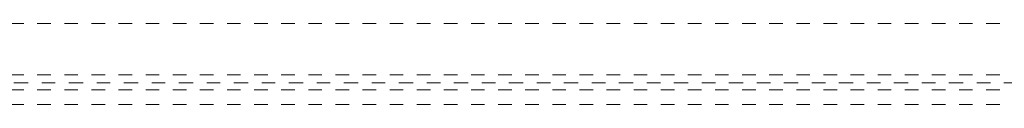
# Model space of a CAD drawing. Header units: metres. Extents: x -3.5 to 65.3, y -10.9 to 16.7.
# Tile 19 of 145: x 7.6 to 14.9, y 5.2 to 5.8. Entities that reach past the tile are written whole.
import ezdxf

# ---------------------------------------------------------------- set-up
doc = ezdxf.new("R2010")
doc.units = ezdxf.units.M
doc.header["$MEASUREMENT"] = 0
for name, pattern in [('Achse', [0.08, 0.04, -0.02, 0, -0.02]), ('Strichlinie doppelt', [0.218722, 0.105833, -0.042333, 0.028222, -0.042333]), ('Untersicht', [0.04, 0.03, -0.01])]:
    doc.linetypes.add(name, pattern=pattern)
doc.layers.add('451 - Universal.Achsen Raster', color=7, linetype='Continuous')
doc.layers.add('608 - Struktur.Träger', color=7, linetype='Continuous')

msp = doc.modelspace()

# ---------------------------------------------------------------- linework, layer by layer
at = {"layer": '451 - Universal.Achsen Raster', "color": 160, "linetype": 'Strichlinie doppelt', "lineweight": 9, "true_color": 0x3232ff}
msp.add_line((64.935, 5.35), (-3.175, 5.35), dxfattribs=at)
at = {"layer": '608 - Struktur.Träger', "color": 7, "linetype": 'Untersicht', "lineweight": 13}
for p, q in [((0.38, 5.79), (61.88, 5.79)), ((0.38, 5.41), (61.88, 5.41)), ((0.38, 5.19), (61.88, 5.19))]:
    msp.add_line(p, q, dxfattribs=at)
at = {"layer": '608 - Struktur.Träger', "color": 7, "linetype": 'Achse', "lineweight": 9}
msp.add_line((0.38, 5.3), (61.88, 5.3), dxfattribs=at)

doc.saveas('drawing.dxf')
